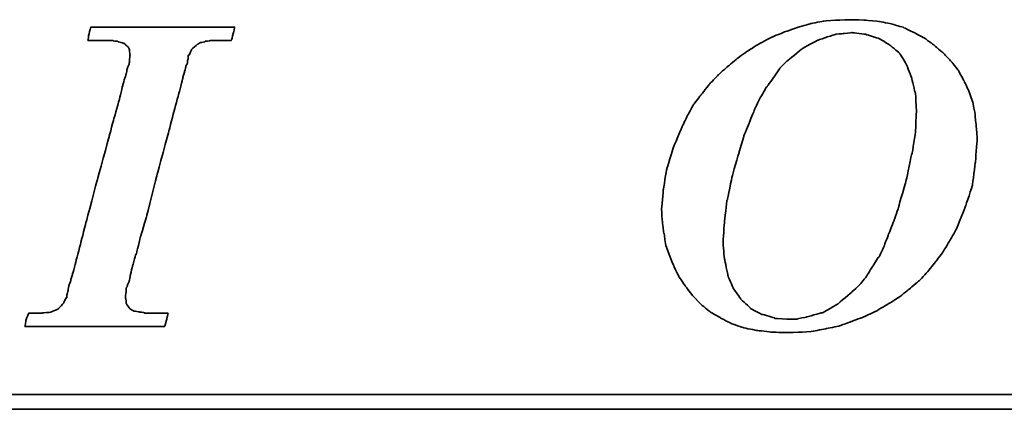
# Model space of a CAD drawing. Header units: millimetres. Extents: x 461 to 831, y 501 to 636.
# Tile 30 of 50: x 733 to 748, y 538 to 544. Entities that reach past the tile are written whole.
import ezdxf

# ---------------------------------------------------------------- set-up
doc = ezdxf.new("R2010")
doc.units = ezdxf.units.MM
doc.layers.add('DIM', color=4, linetype='CONTINUOUS')
doc.layers.add('layer 1', color=7, linetype='CONTINUOUS')

# ---------------------------------------------------------------- blocks, each defined once
blk = doc.blocks.new('TBI MOTION logo(完整正式版)')
at = {"layer": 'layer 1', "color": 22, "lineweight": 35}
for points, knots in [([(-11.34375, -6.98375), (-11.34375, -6.98375), (-10.91375, -7.43875), (-10.91375, -7.43875), (-10.91375, -7.43875), (-10.91375, -7.43875), (-10.38625, -7.87125), (-10.38625, -7.87125), (-10.38625, -7.87125), (-10.38625, -7.87125), (-9.81125, -8.20375), (-9.81125, -8.20375), (-9.81125, -8.20375), (-9.81125, -8.20375), (-9.21125, -8.51875), (-9.21125, -8.51875), (-9.21125, -8.51875), (-9.21125, -8.51875), (-8.51625, -8.75875), (-8.51625, -8.75875), (-8.51625, -8.75875), (-8.51625, -8.75875), (-7.77125, -8.90375), (-7.77125, -8.90375), (-7.77125, -8.90375), (-7.77125, -8.90375), (-6.97875, -8.99875), (-6.97875, -8.99875), (-6.97875, -8.99875), (-6.97875, -8.99875), (-6.14125, -9.02375), (-6.14125, -9.02375), (-6.14125, -9.02375), (-6.14125, -9.02375), (-5.37125, -8.99875), (-5.37125, -8.99875), (-5.37125, -8.99875), (-5.37125, -8.99875), (-4.65375, -8.94875), (-4.65375, -8.94875), (-4.65375, -8.94875), (-4.65375, -8.94875), (-3.93375, -8.80625), (-3.93375, -8.80625), (-3.93375, -8.80625), (-3.93375, -8.80625), (-3.21375, -8.66375), (-3.21375, -8.66375), (-3.21375, -8.66375), (-3.21375, -8.66375), (-2.49375, -8.39875), (-2.49375, -8.39875), (-2.49375, -8.39875), (-2.49375, -8.39875), (-1.79875, -8.13375), (-1.79875, -8.13375), (-1.79875, -8.13375), (-1.79875, -8.13375), (-1.17375, -7.84375), (-1.17375, -7.84375), (-1.17375, -7.84375), (-1.17375, -7.84375), (-0.52375, -7.46375), (-0.52375, -7.46375), (-0.52375, -7.46375), (-0.52375, -7.46375), (0.10124, -7.07875), (0.10124, -7.07875), (0.10124, -7.07875), (0.10124, -7.07875), (0.67625, -6.62375), (0.67625, -6.62375), (0.67625, -6.62375), (0.67625, -6.62375), (1.24874, -6.14375), (1.24874, -6.14375), (1.24874, -6.14375), (1.24874, -6.14375), (1.72874, -5.64125), (1.72874, -5.64125), (1.72874, -5.64125), (1.72874, -5.64125), (2.18624, -5.06375), (2.18624, -5.06375), (2.18624, -5.06375), (2.18624, -5.06375), (2.61625, -4.48874), (2.61625, -4.48874), (2.61625, -4.48874), (2.61625, -4.48874), (3.00125, -3.83874), (3.00125, -3.83874), (3.00125, -3.83874), (3.00125, -3.83874), (3.36124, -3.21374), (3.36124, -3.21374), (3.36124, -3.21374), (3.36124, -3.21374), (3.84374, -1.99125), (3.84374, -1.99125), (3.84374, -1.99125), (3.84374, -1.99125), (4.22625, -0.81875), (4.22625, -0.81875), (4.22625, -0.81875), (4.22625, -0.81875), (4.39125, 0.45624), (4.39125, 0.45624), (4.39125, 0.45624), (4.39125, 0.45624), (4.48874, 1.70124), (4.48874, 1.70124), (4.48874, 1.70124), (4.48874, 1.70124), (4.43874, 2.44625), (4.43874, 2.44625), (4.43874, 2.44625), (4.43874, 2.44625), (4.36874, 3.14125), (4.36874, 3.14125), (4.36874, 3.14125), (4.36874, 3.14125), (4.25125, 3.81125), (4.25125, 3.81125), (4.25125, 3.81125), (4.25125, 3.81125), (4.03124, 4.41125), (4.03124, 4.41125), (4.03124, 4.41125), (4.03124, 4.41125), (3.74374, 5.01125), (3.74374, 5.01125), (3.74374, 5.01125), (3.74374, 5.01125), (3.43124, 5.58875), (3.43124, 5.58875), (3.43124, 5.58875), (3.43124, 5.58875), (3.02625, 6.09125), (3.02625, 6.09125), (3.02625, 6.09125), (3.02625, 6.09125), (2.59374, 6.54875), (2.59374, 6.54875), (2.59374, 6.54875), (2.59374, 6.54875), (2.09124, 6.98125), (2.09124, 6.98125), (2.09124, 6.98125), (2.09124, 6.98125), (1.56124, 7.36625), (1.56124, 7.36625), (1.56124, 7.36625), (1.56124, 7.36625), (0.98624, 7.67625), (0.98624, 7.67625), (0.98624, 7.67625), (0.98624, 7.67625), (0.38624, 7.96375), (0.38624, 7.96375), (0.38624, 7.96375), (0.38624, 7.96375), (-0.25875, 8.15625), (-0.25875, 8.15625), (-0.25875, 8.15625), (-0.25875, 8.15625), (-0.98125, 8.30125), (-0.98125, 8.30125), (-0.98125, 8.30125), (-0.98125, 8.30125), (-1.70124, 8.37125), (-1.70124, 8.37125), (-1.70124, 8.37125), (-1.70124, 8.37125), (-2.49375, 8.39624), (-2.49375, 8.39624), (-2.49375, 8.39624), (-2.49375, 8.39624), (-3.28625, 8.37125), (-3.28625, 8.37125), (-3.28625, 8.37125), (-3.28625, 8.37125), (-4.05125, 8.32125), (-4.05125, 8.32125), (-4.05125, 8.32125), (-4.05125, 8.32125), (-4.77375, 8.18125), (-4.77375, 8.18125), (-4.77375, 8.18125), (-4.77375, 8.18125), (-5.51625, 7.96375), (-5.51625, 7.96375), (-5.51625, 7.96375), (-5.51625, 7.96375), (-6.21125, 7.72625), (-6.21125, 7.72625), (-6.21125, 7.72625), (-6.21125, 7.72625), (-6.92875, 7.43625), (-6.92875, 7.43625), (-6.92875, 7.43625), (-6.92875, 7.43625), (-7.57875, 7.10125), (-7.57875, 7.10125), (-7.57875, 7.10125), (-7.57875, 7.10125), (-8.24875, 6.69125), (-8.24875, 6.69125), (-8.24875, 6.69125), (-8.24875, 6.69125), (-8.84875, 6.26125), (-8.84875, 6.26125), (-8.84875, 6.26125), (-8.84875, 6.26125), (-9.42625, 5.78125), (-9.42625, 5.78125), (-9.42625, 5.78125), (-9.42625, 5.78125), (-9.95375, 5.30125), (-9.95375, 5.30125), (-9.95375, 5.30125), (-9.95375, 5.30125), (-10.43375, 4.79624), (-10.43375, 4.79624), (-10.43375, 4.79624), (-10.43375, 4.79624), (-10.88875, 4.22125), (-10.88875, 4.22125), (-10.88875, 4.22125), (-10.88875, 4.22125), (-11.29875, 3.69375), (-11.29875, 3.69375), (-11.29875, 3.69375), (-11.29875, 3.69375), (-11.63375, 3.09125), (-11.63375, 3.09125), (-11.63375, 3.09125), (-11.63375, 3.09125), (-11.91875, 2.49625), (-11.91875, 2.49625), (-11.91875, 2.49625), (-11.91875, 2.49625), (-12.44875, 1.24625), (-12.44875, 1.24625), (-12.44875, 1.24625), (-12.44875, 1.24625), (-12.80875, 0.06874), (-12.80875, 0.06874), (-12.80875, 0.06874), (-12.80875, 0.06874), (-12.99875, -1.07875), (-12.99875, -1.07875), (-12.99875, -1.07875), (-12.99875, -1.07875), (-13.09375, -2.18375), (-13.09375, -2.18375), (-13.09375, -2.18375), (-13.09375, -2.18375), (-13.04875, -2.85375), (-13.04875, -2.85375), (-13.04875, -2.85375), (-13.04875, -2.85375), (-12.97375, -3.50375), (-12.97375, -3.50375), (-12.97375, -3.50375), (-12.97375, -3.50375), (-12.95375, -3.50375), (-12.95375, -3.50375), (-12.95375, -3.50375), (-12.95375, -3.50375), (-12.85375, -4.17375), (-12.85375, -4.17375), (-12.85375, -4.17375), (-12.85375, -4.17375), (-12.63875, -4.77624), (-12.63875, -4.77624), (-12.63875, -4.77624), (-12.63875, -4.77624), (-12.39875, -5.35125), (-12.39875, -5.35125), (-12.39875, -5.35125), (-12.39875, -5.35125), (-12.11375, -5.92875), (-12.11375, -5.92875), (-12.11375, -5.92875), (-12.11375, -5.92875), (-11.75375, -6.45375), (-11.75375, -6.45375), (-11.75375, -6.45375), (-11.75375, -6.45375), (-11.34375, -6.98375), (-11.34375, -6.98375)], [0, 0, 0, 0, 0.01369863, 0.01369863, 0.01369863, 0.01369864, 0.02739726, 0.02739726, 0.02739726, 0.02739727, 0.04109589, 0.04109589, 0.04109589, 0.0410959, 0.05479452, 0.05479452, 0.05479452, 0.05479453, 0.06849315, 0.06849315, 0.06849315, 0.06849316, 0.08219178, 0.08219178, 0.08219178, 0.08219179, 0.09589041, 0.09589041, 0.09589041, 0.09589042, 0.10958904, 0.10958904, 0.10958904, 0.10958905, 0.12328767, 0.12328767, 0.12328767, 0.12328768, 0.1369863, 0.1369863, 0.1369863, 0.13698631, 0.15068493, 0.15068493, 0.15068493, 0.15068494, 0.16438356, 0.16438356, 0.16438356, 0.16438357, 0.17808219, 0.17808219, 0.17808219, 0.1780822, 0.19178082, 0.19178082, 0.19178082, 0.19178083, 0.20547945, 0.20547945, 0.20547945, 0.20547946, 0.21917808, 0.21917808, 0.21917808, 0.21917809, 0.23287671, 0.23287671, 0.23287671, 0.23287672, 0.24657534, 0.24657534, 0.24657534, 0.24657535, 0.26027397, 0.26027397, 0.26027397, 0.26027398, 0.2739726, 0.2739726, 0.2739726, 0.27397261, 0.28767123, 0.28767123, 0.28767123, 0.28767124, 0.30136986, 0.30136986, 0.30136986, 0.30136987, 0.31506849, 0.31506849, 0.31506849, 0.3150685, 0.32876712, 0.32876712, 0.32876712, 0.32876713, 0.34246575, 0.34246575, 0.34246575, 0.34246576, 0.35616438, 0.35616438, 0.35616438, 0.35616439, 0.36986301, 0.36986301, 0.36986301, 0.36986302, 0.38356164, 0.38356164, 0.38356164, 0.38356165, 0.39726027, 0.39726027, 0.39726027, 0.39726028, 0.4109589, 0.4109589, 0.4109589, 0.41095891, 0.42465753, 0.42465753, 0.42465753, 0.42465754, 0.43835616, 0.43835616, 0.43835616, 0.43835617, 0.45205479, 0.45205479, 0.45205479, 0.4520548, 0.46575342, 0.46575342, 0.46575342, 0.46575343, 0.47945205, 0.47945205, 0.47945205, 0.47945206, 0.49315068, 0.49315068, 0.49315068, 0.49315069, 0.50684932, 0.50684932, 0.50684932, 0.50684933, 0.52054795, 0.52054795, 0.52054795, 0.52054796, 0.53424658, 0.53424658, 0.53424658, 0.53424659, 0.54794521, 0.54794521, 0.54794521, 0.54794522, 0.56164384, 0.56164384, 0.56164384, 0.56164385, 0.57534247, 0.57534247, 0.57534247, 0.57534248, 0.5890411, 0.5890411, 0.5890411, 0.58904111, 0.60273973, 0.60273973, 0.60273973, 0.60273974, 0.61643836, 0.61643836, 0.61643836, 0.61643837, 0.63013699, 0.63013699, 0.63013699, 0.630137, 0.64383562, 0.64383562, 0.64383562, 0.64383563, 0.65753425, 0.65753425, 0.65753425, 0.65753426, 0.67123288, 0.67123288, 0.67123288, 0.67123289, 0.68493151, 0.68493151, 0.68493151, 0.68493152, 0.69863014, 0.69863014, 0.69863014, 0.69863015, 0.71232877, 0.71232877, 0.71232877, 0.71232878, 0.7260274, 0.7260274, 0.7260274, 0.72602741, 0.73972603, 0.73972603, 0.73972603, 0.73972604, 0.75342466, 0.75342466, 0.75342466, 0.75342467, 0.76712329, 0.76712329, 0.76712329, 0.7671233, 0.78082192, 0.78082192, 0.78082192, 0.78082193, 0.79452055, 0.79452055, 0.79452055, 0.79452056, 0.80821918, 0.80821918, 0.80821918, 0.80821919, 0.82191781, 0.82191781, 0.82191781, 0.82191782, 0.83561644, 0.83561644, 0.83561644, 0.83561645, 0.84931507, 0.84931507, 0.84931507, 0.84931508, 0.8630137, 0.8630137, 0.8630137, 0.86301371, 0.87671233, 0.87671233, 0.87671233, 0.87671234, 0.89041096, 0.89041096, 0.89041096, 0.89041097, 0.90410959, 0.90410959, 0.90410959, 0.9041096, 0.91780822, 0.91780822, 0.91780822, 0.91780823, 0.93150685, 0.93150685, 0.93150685, 0.93150686, 0.94520548, 0.94520548, 0.94520548, 0.94520549, 0.95890411, 0.95890411, 0.95890411, 0.95890412, 0.97260274, 0.97260274, 0.97260274, 0.97260275, 0.98630137, 0.98630137, 0.98630137, 0.98630138, 1, 1, 1, 1]), ([(-40.59125, -7.94375), (-40.59125, -7.94375), (-40.97375, -7.94375), (-40.97375, -7.94375), (-40.97375, -7.94375), (-40.97375, -7.94375), (-41.38125, -7.94375), (-41.38125, -7.94375), (-41.38125, -7.94375), (-41.38125, -7.94375), (-41.54875, -7.94375), (-41.54875, -7.94375), (-41.54875, -7.94375), (-41.54875, -7.94375), (-41.59875, -7.94375), (-41.59875, -7.94375), (-41.59875, -7.94375), (-41.59875, -7.94375), (-41.88375, -7.94375), (-41.88375, -7.94375), (-41.88375, -7.94375), (-41.88375, -7.94375), (-41.90875, -7.91875), (-41.90875, -7.91875), (-41.90875, -7.91875), (-41.90875, -7.91875), (-42.19875, -7.87125), (-42.19875, -7.87125), (-42.19875, -7.87125), (-42.19875, -7.87125), (-42.43875, -7.82375), (-42.43875, -7.82375), (-42.43875, -7.82375), (-42.43875, -7.82375), (-42.45875, -7.82375), (-42.45875, -7.82375), (-42.45875, -7.82375), (-42.45875, -7.82375), (-42.48625, -7.82375), (-42.48625, -7.82375), (-42.48625, -7.82375), (-42.48625, -7.82375), (-42.67625, -7.72375), (-42.67625, -7.72375), (-42.67625, -7.72375), (-42.67625, -7.72375), (-42.70125, -7.70375), (-42.70125, -7.70375), (-42.70125, -7.70375), (-42.70125, -7.70375), (-42.72375, -7.67875), (-42.72375, -7.67875), (-42.72375, -7.67875), (-42.72375, -7.67875), (-42.86875, -7.48875), (-42.86875, -7.48875), (-42.86875, -7.48875), (-42.86875, -7.48875), (-42.89375, -7.43875), (-42.89375, -7.43875), (-42.89375, -7.43875), (-42.89375, -7.43875), (-42.91875, -7.38875), (-42.91875, -7.38875), (-42.91875, -7.38875), (-42.91875, -7.38875), (-42.93875, -7.12875), (-42.93875, -7.12875), (-42.93875, -7.12875), (-42.93875, -7.12875), (-42.96375, -7.10375), (-42.96375, -7.10375), (-42.96375, -7.10375), (-42.96375, -7.10375), (-42.96375, -7.05375), (-42.96375, -7.05375), (-42.96375, -7.05375), (-42.96375, -7.05375), (-42.96375, -7.00875), (-42.96375, -7.00875), (-42.96375, -7.00875), (-42.96375, -7.00875), (-42.91875, -6.69625), (-42.91875, -6.69625), (-42.91875, -6.69625), (-42.91875, -6.69625), (-42.91875, -6.62375), (-42.91875, -6.62375), (-42.91875, -6.62375), (-42.91875, -6.62375), (-42.91875, -6.59625), (-42.91875, -6.59625), (-42.91875, -6.59625), (-42.91875, -6.59625), (-42.91875, -6.57375), (-42.91875, -6.57375), (-42.91875, -6.57375), (-42.91875, -6.57375), (-42.91875, -6.52875), (-42.91875, -6.52875), (-42.91875, -6.52875), (-42.91875, -6.52875), (-42.89375, -6.50375), (-42.89375, -6.50375), (-42.89375, -6.50375), (-42.89375, -6.50375), (-42.84375, -6.38375), (-42.84375, -6.38375), (-42.84375, -6.38375), (-42.84375, -6.38375), (-42.84375, -6.35875), (-42.84375, -6.35875), (-42.84375, -6.35875), (-42.84375, -6.35875), (-42.74625, -6.14375), (-42.74625, -6.14375), (-42.74625, -6.14375), (-42.74625, -6.14375), (-42.70125, -5.85375), (-42.70125, -5.85375), (-42.70125, -5.85375), (-42.70125, -5.85375), (-42.60375, -5.47125), (-42.60375, -5.47125), (-42.60375, -5.47125), (-42.60375, -5.47125), (-42.60375, -5.44875), (-42.60375, -5.44875), (-42.60375, -5.44875), (-42.60375, -5.44875), (-42.38875, -4.67875), (-42.38875, -4.67875), (-42.38875, -4.67875), (-42.38875, -4.67875), (-42.36375, -4.65375), (-42.36375, -4.65375), (-42.36375, -4.65375), (-42.36375, -4.65375), (-42.12375, -3.69625), (-42.12375, -3.69625), (-42.12375, -3.69625), (-42.12375, -3.69625), (-42.12375, -3.67374), (-42.12375, -3.67374), (-42.12375, -3.67374), (-42.12375, -3.67374), (-41.78875, -2.59374), (-41.78875, -2.59374), (-41.78875, -2.59374), (-41.78875, -2.59374), (-41.18875, -0.19375), (-41.18875, -0.19375), (-41.18875, -0.19375), (-41.18875, -0.19375), (-40.54375, 2.20624), (-40.54375, 2.20624), (-40.54375, 2.20624), (-40.54375, 2.20624), (-40.25375, 3.30875), (-40.25375, 3.30875), (-40.25375, 3.30875), (-40.25375, 3.30875), (-39.98875, 4.27125), (-39.98875, 4.27125), (-39.98875, 4.27125), (-39.98875, 4.27125), (-39.77375, 5.13125), (-39.77375, 5.13125), (-39.77375, 5.13125), (-39.77375, 5.13125), (-39.67875, 5.47125), (-39.67875, 5.47125), (-39.67875, 5.47125), (-39.67875, 5.47125), (-39.60375, 5.75625), (-39.60375, 5.75625), (-39.60375, 5.75625), (-39.60375, 5.75625), (-39.60375, 5.78125), (-39.60375, 5.78125), (-39.60375, 5.78125), (-39.60375, 5.78125), (-39.50875, 5.97125), (-39.50875, 5.97125), (-39.50875, 5.97125), (-39.50875, 5.97125), (-39.50875, 6.13875), (-39.50875, 6.13875), (-39.50875, 6.13875), (-39.50875, 6.13875), (-39.48625, 6.16625), (-39.48625, 6.16625), (-39.48625, 6.16625), (-39.48625, 6.16625), (-39.46125, 6.28625), (-39.46125, 6.28625), (-39.46125, 6.28625), (-39.46125, 6.28625), (-39.46125, 6.42625), (-39.46125, 6.42625), (-39.46125, 6.42625), (-39.46125, 6.42625), (-39.41375, 6.42625), (-39.41375, 6.42625), (-39.41375, 6.42625), (-39.41375, 6.42625), (-39.29375, 6.69125), (-39.29375, 6.69125), (-39.29375, 6.69125), (-39.29375, 6.69125), (-39.26875, 6.74125), (-39.26875, 6.74125), (-39.26875, 6.74125), (-39.26875, 6.74125), (-39.24375, 6.76625), (-39.24375, 6.76625), (-39.24375, 6.76625), (-39.24375, 6.76625), (-38.98375, 7.00624), (-38.98375, 7.00624), (-38.98375, 7.00624), (-38.98375, 7.00624), (-38.95625, 7.02624), (-38.95625, 7.02624), (-38.95625, 7.02624), (-38.95625, 7.02624), (-38.78875, 7.12624), (-38.78875, 7.12624), (-38.78875, 7.12624), (-38.78875, 7.12624), (-38.76375, 7.12624), (-38.76375, 7.12624), (-38.76375, 7.12624), (-38.76375, 7.12624), (-38.74375, 7.12624), (-38.74375, 7.12624), (-38.74375, 7.12624), (-38.74375, 7.12624), (-38.52875, 7.17125), (-38.52875, 7.17125), (-38.52875, 7.17125), (-38.52875, 7.17125), (-38.52875, 7.19624), (-38.52875, 7.19624), (-38.52875, 7.19624), (-38.52875, 7.19624), (-38.50375, 7.19624), (-38.50375, 7.19624), (-38.50375, 7.19624), (-38.50375, 7.19624), (-38.26125, 7.21875), (-38.26125, 7.21875), (-38.26125, 7.21875), (-38.26125, 7.21875), (-38.23875, 7.24624), (-38.23875, 7.24624), (-38.23875, 7.24624), (-38.23875, 7.24624), (-38.21625, 7.24624), (-38.21625, 7.24624), (-38.21625, 7.24624), (-38.21625, 7.24624), (-38.18875, 7.24624), (-38.18875, 7.24624), (-38.18875, 7.24624), (-38.18875, 7.24624), (-37.90375, 7.24624), (-37.90375, 7.24624), (-37.90375, 7.24624), (-37.90375, 7.24624), (-37.85375, 7.24624), (-37.85375, 7.24624), (-37.85375, 7.24624), (-37.85375, 7.24624), (-37.75875, 7.24624), (-37.75875, 7.24624), (-37.75875, 7.24624), (-37.75875, 7.24624), (-37.42375, 7.24624), (-37.42375, 7.24624), (-37.42375, 7.24624), (-37.42375, 7.24624), (-37.08875, 7.24624), (-37.08875, 7.24624), (-37.08875, 7.24624), (-37.08875, 7.24624), (-37.06375, 7.24624), (-37.06375, 7.24624), (-37.06375, 7.24624), (-37.06375, 7.24624), (-37.06375, 7.26624), (-37.06375, 7.26624), (-37.06375, 7.26624), (-37.06375, 7.26624), (-37.03875, 7.29125), (-37.03875, 7.29125), (-37.03875, 7.29125), (-37.03875, 7.29125), (-37.03875, 7.31625), (-37.03875, 7.31625), (-37.03875, 7.31625), (-37.03875, 7.31625), (-36.94125, 7.67625), (-36.94125, 7.67625), (-36.94125, 7.67625), (-36.94125, 7.67625), (-36.86875, 7.98625), (-36.86875, 7.98625), (-36.86875, 7.98625), (-36.86875, 7.98625), (-36.98875, 7.98625), (-36.98875, 7.98625), (-36.98875, 7.98625), (-36.98875, 7.98625), (-37.42375, 7.98625), (-37.42375, 7.98625), (-37.42375, 7.98625), (-37.42375, 7.98625), (-37.94875, 7.98625), (-37.94875, 7.98625), (-37.94875, 7.98625), (-37.94875, 7.98625), (-38.57375, 7.98625), (-38.57375, 7.98625), (-38.57375, 7.98625), (-38.57375, 7.98625), (-39.29375, 7.98625), (-39.29375, 7.98625), (-39.29375, 7.98625), (-39.29375, 7.98625), (-40.82875, 7.98625), (-40.82875, 7.98625), (-40.82875, 7.98625), (-40.82875, 7.98625), (-42.36375, 7.98625), (-42.36375, 7.98625), (-42.36375, 7.98625), (-42.36375, 7.98625), (-43.08375, 7.98625), (-43.08375, 7.98625), (-43.08375, 7.98625), (-43.08375, 7.98625), (-43.70875, 7.98625), (-43.70875, 7.98625), (-43.70875, 7.98625), (-43.70875, 7.98625), (-44.23375, 7.98625), (-44.23375, 7.98625), (-44.23375, 7.98625), (-44.23375, 7.98625), (-44.66875, 7.98625), (-44.66875, 7.98625), (-44.66875, 7.98625), (-44.66875, 7.98625), (-44.88375, 7.98625), (-44.88375, 7.98625), (-44.88375, 7.98625), (-44.88375, 7.98625), (-44.90875, 7.94125), (-44.90875, 7.94125), (-44.90875, 7.94125), (-44.90875, 7.94125), (-44.90875, 7.91625), (-44.90875, 7.91625), (-44.90875, 7.91625), (-44.90875, 7.91625), (-45.00375, 7.55625), (-45.00375, 7.55625), (-45.00375, 7.55625), (-45.00375, 7.55625), (-45.05375, 7.24624), (-45.05375, 7.24624), (-45.05375, 7.24624), (-45.05375, 7.24624), (-44.61875, 7.24624), (-44.61875, 7.24624), (-44.61875, 7.24624), (-44.61875, 7.24624), (-44.11375, 7.24624), (-44.11375, 7.24624), (-44.11375, 7.24624), (-44.11375, 7.24624), (-43.99375, 7.24624), (-43.99375, 7.24624), (-43.99375, 7.24624), (-43.99375, 7.24624), (-43.94625, 7.24624), (-43.94625, 7.24624), (-43.94625, 7.24624), (-43.94625, 7.24624), (-43.92374, 7.24624), (-43.92374, 7.24624), (-43.92374, 7.24624), (-43.92374, 7.24624), (-43.65875, 7.24624), (-43.65875, 7.24624), (-43.65875, 7.24624), (-43.65875, 7.24624), (-43.63875, 7.21875), (-43.63875, 7.21875), (-43.63875, 7.21875), (-43.63875, 7.21875), (-43.46875, 7.19624), (-43.46875, 7.19624), (-43.46875, 7.19624), (-43.46875, 7.19624), (-43.39875, 7.19624), (-43.39875, 7.19624), (-43.39875, 7.19624), (-43.39875, 7.19624), (-43.37125, 7.17125), (-43.37125, 7.17125), (-43.37125, 7.17125), (-43.37125, 7.17125), (-43.34875, 7.17125), (-43.34875, 7.17125), (-43.34875, 7.17125), (-43.34875, 7.17125), (-43.20375, 7.12624), (-43.20375, 7.12624), (-43.20375, 7.12624), (-43.20375, 7.12624), (-43.05875, 7.07624), (-43.05875, 7.07624), (-43.05875, 7.07624), (-43.05875, 7.07624), (-43.01375, 7.07624), (-43.01375, 7.07624), (-43.01375, 7.07624), (-43.01375, 7.07624), (-42.98875, 7.02624), (-42.98875, 7.02624), (-42.98875, 7.02624), (-42.98875, 7.02624), (-42.79875, 6.86125), (-42.79875, 6.86125), (-42.79875, 6.86125), (-42.79875, 6.86125), (-42.77375, 6.81125), (-42.77375, 6.81125), (-42.77375, 6.81125), (-42.77375, 6.81125), (-42.74625, 6.76625), (-42.74625, 6.76625), (-42.74625, 6.76625), (-42.74625, 6.76625), (-42.72375, 6.47625), (-42.72375, 6.47625), (-42.72375, 6.47625), (-42.72375, 6.47625), (-42.70125, 6.45124), (-42.70125, 6.45124), (-42.70125, 6.45124), (-42.70125, 6.45124), (-42.70125, 6.42625), (-42.70125, 6.42625), (-42.70125, 6.42625), (-42.70125, 6.42625), (-42.72375, 6.40625), (-42.72375, 6.40625), (-42.72375, 6.40625), (-42.72375, 6.40625), (-42.74625, 5.97125), (-42.74625, 5.97125), (-42.74625, 5.97125), (-42.74625, 5.97125), (-42.74625, 5.94625), (-42.74625, 5.94625), (-42.74625, 5.94625), (-42.74625, 5.94625), (-42.74625, 5.92625), (-42.74625, 5.92625), (-42.74625, 5.92625), (-42.74625, 5.92625), (-42.77375, 5.87625), (-42.77375, 5.87625), (-42.77375, 5.87625), (-42.77375, 5.87625), (-42.81875, 5.80625), (-42.81875, 5.80625), (-42.81875, 5.80625), (-42.81875, 5.80625), (-42.86875, 5.63625), (-42.86875, 5.63625), (-42.86875, 5.63625), (-42.86875, 5.63625), (-42.91875, 5.39625), (-42.91875, 5.39625), (-42.91875, 5.39625), (-42.91875, 5.39625), (-42.91875, 5.37124), (-42.91875, 5.37124), (-42.91875, 5.37124), (-42.91875, 5.37124), (-43.01375, 5.10874), (-43.01375, 5.10874), (-43.01375, 5.10874), (-43.01375, 5.10874), (-43.10875, 4.77124), (-43.10875, 4.77124), (-43.10875, 4.77124), (-43.10875, 4.77124), (-43.29875, 3.95625), (-43.29875, 3.95625), (-43.29875, 3.95625), (-43.29875, 3.95625), (-43.58875, 2.95125), (-43.58875, 2.95125), (-43.58875, 2.95125), (-43.58875, 2.95125), (-43.87375, 1.87125), (-43.87375, 1.87125), (-43.87375, 1.87125), (-43.87375, 1.87125), (-44.52625, -0.50374), (-44.52625, -0.50374), (-44.52625, -0.50374), (-44.52625, -0.50374), (-45.14875, -2.85375), (-45.14875, -2.85375), (-45.14875, -2.85375), (-45.14875, -2.85375), (-45.43375, -3.95875), (-45.43375, -3.95875), (-45.43375, -3.95875), (-45.43375, -3.95875), (-45.69875, -4.96875), (-45.69875, -4.96875), (-45.69875, -4.96875), (-45.69875, -4.96875), (-45.91375, -5.78375), (-45.91375, -5.78375), (-45.91375, -5.78375), (-45.91375, -5.78375), (-46.01375, -6.11875), (-46.01375, -6.11875), (-46.01375, -6.11875), (-46.01375, -6.11875), (-46.01375, -6.14375), (-46.01375, -6.14375), (-46.01375, -6.14375), (-46.01375, -6.14375), (-46.10875, -6.40875), (-46.10875, -6.40875), (-46.10875, -6.40875), (-46.10875, -6.40875), (-46.15375, -6.64875), (-46.15375, -6.64875), (-46.15375, -6.64875), (-46.15375, -6.64875), (-46.20375, -6.83875), (-46.20375, -6.83875), (-46.20375, -6.83875), (-46.20375, -6.83875), (-46.22875, -6.93375), (-46.22875, -6.93375), (-46.22875, -6.93375), (-46.22875, -6.93375), (-46.22875, -7.07875), (-46.22875, -7.07875), (-46.22875, -7.07875), (-46.22875, -7.07875), (-46.27375, -7.07875), (-46.27375, -7.07875), (-46.27375, -7.07875), (-46.27375, -7.07875), (-46.39375, -7.34375), (-46.39375, -7.34375), (-46.39375, -7.34375), (-46.39375, -7.34375), (-46.39375, -7.36875), (-46.39375, -7.36875), (-46.39375, -7.36875), (-46.39375, -7.36875), (-46.42125, -7.38875), (-46.42125, -7.38875), (-46.42125, -7.38875), (-46.42125, -7.38875), (-46.68375, -7.67875), (-46.68375, -7.67875), (-46.68375, -7.67875), (-46.68375, -7.67875), (-46.70875, -7.70375), (-46.70875, -7.70375), (-46.70875, -7.70375), (-46.70875, -7.70375), (-46.75375, -7.72375), (-46.75375, -7.72375), (-46.75375, -7.72375), (-46.75375, -7.72375), (-47.08875, -7.87125), (-47.08875, -7.87125), (-47.08875, -7.87125), (-47.08875, -7.87125), (-47.11625, -7.87125), (-47.11625, -7.87125), (-47.11625, -7.87125), (-47.11625, -7.87125), (-47.13875, -7.89375), (-47.13875, -7.89375), (-47.13875, -7.89375), (-47.13875, -7.89375), (-47.56875, -7.91875), (-47.56875, -7.91875), (-47.56875, -7.91875), (-47.56875, -7.91875), (-47.59625, -7.94375), (-47.59625, -7.94375), (-47.59625, -7.94375), (-47.59625, -7.94375), (-47.64375, -7.94375), (-47.64375, -7.94375), (-47.64375, -7.94375), (-47.64375, -7.94375), (-47.73625, -7.94375), (-47.73625, -7.94375), (-47.73625, -7.94375), (-47.73625, -7.94375), (-48.07375, -7.94375), (-48.07375, -7.94375), (-48.07375, -7.94375), (-48.07375, -7.94375), (-48.36125, -7.94375), (-48.36125, -7.94375), (-48.36125, -7.94375), (-48.36125, -7.94375), (-48.36125, -7.96625), (-48.36125, -7.96625), (-48.36125, -7.96625), (-48.36125, -7.96625), (-48.36125, -7.99125), (-48.36125, -7.99125), (-48.36125, -7.99125), (-48.36125, -7.99125), (-48.38875, -8.01375), (-48.38875, -8.01375), (-48.38875, -8.01375), (-48.38875, -8.01375), (-48.50875, -8.34875), (-48.50875, -8.34875), (-48.50875, -8.34875), (-48.50875, -8.34875), (-48.55375, -8.68625), (-48.55375, -8.68625), (-48.55375, -8.68625), (-48.55375, -8.68625), (-48.45875, -8.68625), (-48.45875, -8.68625), (-48.45875, -8.68625), (-48.45875, -8.68625), (-48.07375, -8.68625), (-48.07375, -8.68625), (-48.07375, -8.68625), (-48.07375, -8.68625), (-47.52375, -8.68625), (-47.52375, -8.68625), (-47.52375, -8.68625), (-47.52375, -8.68625), (-46.92375, -8.68625), (-46.92375, -8.68625), (-46.92375, -8.68625), (-46.92375, -8.68625), (-46.25375, -8.68625), (-46.25375, -8.68625), (-46.25375, -8.68625), (-46.25375, -8.68625), (-46.20375, -8.68625), (-46.20375, -8.68625), (-46.20375, -8.68625), (-46.20375, -8.68625), (-44.71375, -8.68625), (-44.71375, -8.68625), (-44.71375, -8.68625), (-44.71375, -8.68625), (-43.22875, -8.68625), (-43.22875, -8.68625), (-43.22875, -8.68625), (-43.22875, -8.68625), (-42.55875, -8.68625), (-42.55875, -8.68625), (-42.55875, -8.68625), (-42.55875, -8.68625), (-42.50875, -8.68625), (-42.50875, -8.68625), (-42.50875, -8.68625), (-42.50875, -8.68625), (-41.93375, -8.68625), (-41.93375, -8.68625), (-41.93375, -8.68625), (-41.93375, -8.68625), (-41.38125, -8.68625), (-41.38125, -8.68625), (-41.38125, -8.68625), (-41.38125, -8.68625), (-40.97375, -8.68625), (-40.97375, -8.68625), (-40.97375, -8.68625), (-40.97375, -8.68625), (-40.78125, -8.68625), (-40.78125, -8.68625), (-40.78125, -8.68625), (-40.78125, -8.68625), (-40.78125, -8.63875), (-40.78125, -8.63875), (-40.78125, -8.63875), (-40.78125, -8.63875), (-40.75875, -8.63875), (-40.75875, -8.63875), (-40.75875, -8.63875), (-40.75875, -8.63875), (-40.66375, -8.27875), (-40.66375, -8.27875), (-40.66375, -8.27875), (-40.66375, -8.27875), (-40.59125, -7.94375), (-40.59125, -7.94375)], [0, 0, 0, 0, 0.00558659, 0.00558659, 0.00558659, 0.0055866, 0.01117318, 0.01117318, 0.01117318, 0.01117319, 0.01675978, 0.01675978, 0.01675978, 0.01675979, 0.02234637, 0.02234637, 0.02234637, 0.02234638, 0.02793296, 0.02793296, 0.02793296, 0.02793297, 0.03351955, 0.03351955, 0.03351955, 0.03351956, 0.03910615, 0.03910615, 0.03910615, 0.03910616, 0.04469274, 0.04469274, 0.04469274, 0.04469275, 0.05027933, 0.05027933, 0.05027933, 0.05027934, 0.05586592, 0.05586592, 0.05586592, 0.05586593, 0.06145251, 0.06145251, 0.06145251, 0.06145252, 0.06703911, 0.06703911, 0.06703911, 0.06703912, 0.0726257, 0.0726257, 0.0726257, 0.07262571, 0.07821229, 0.07821229, 0.07821229, 0.0782123, 0.08379888, 0.08379888, 0.08379888, 0.08379889, 0.08938547, 0.08938547, 0.08938547, 0.08938548, 0.09497207, 0.09497207, 0.09497207, 0.09497208, 0.10055866, 0.10055866, 0.10055866, 0.10055867, 0.10614525, 0.10614525, 0.10614525, 0.10614526, 0.11173184, 0.11173184, 0.11173184, 0.11173185, 0.11731844, 0.11731844, 0.11731844, 0.11731845, 0.12290503, 0.12290503, 0.12290503, 0.12290504, 0.12849162, 0.12849162, 0.12849162, 0.12849163, 0.13407821, 0.13407821, 0.13407821, 0.13407822, 0.1396648, 0.1396648, 0.1396648, 0.13966481, 0.1452514, 0.1452514, 0.1452514, 0.14525141, 0.15083799, 0.15083799, 0.15083799, 0.150838, 0.15642458, 0.15642458, 0.15642458, 0.15642459, 0.16201117, 0.16201117, 0.16201117, 0.16201118, 0.16759777, 0.16759777, 0.16759777, 0.16759778, 0.17318436, 0.17318436, 0.17318436, 0.17318437, 0.17877095, 0.17877095, 0.17877095, 0.17877096, 0.18435754, 0.18435754, 0.18435754, 0.18435755, 0.18994413, 0.18994413, 0.18994413, 0.18994414, 0.19553073, 0.19553073, 0.19553073, 0.19553074, 0.20111732, 0.20111732, 0.20111732, 0.20111733, 0.20670391, 0.20670391, 0.20670391, 0.20670392, 0.2122905, 0.2122905, 0.2122905, 0.21229051, 0.21787709, 0.21787709, 0.21787709, 0.2178771, 0.22346369, 0.22346369, 0.22346369, 0.2234637, 0.22905028, 0.22905028, 0.22905028, 0.22905029, 0.23463687, 0.23463687, 0.23463687, 0.23463688, 0.24022346, 0.24022346, 0.24022346, 0.24022347, 0.24581006, 0.24581006, 0.24581006, 0.24581007, 0.25139665, 0.25139665, 0.25139665, 0.25139666, 0.25698324, 0.25698324, 0.25698324, 0.25698325, 0.26256983, 0.26256983, 0.26256983, 0.26256984, 0.26815642, 0.26815642, 0.26815642, 0.26815643, 0.27374302, 0.27374302, 0.27374302, 0.27374303, 0.27932961, 0.27932961, 0.27932961, 0.27932962, 0.2849162, 0.2849162, 0.2849162, 0.28491621, 0.29050279, 0.29050279, 0.29050279, 0.2905028, 0.29608939, 0.29608939, 0.29608939, 0.2960894, 0.30167598, 0.30167598, 0.30167598, 0.30167599, 0.30726257, 0.30726257, 0.30726257, 0.30726258, 0.31284916, 0.31284916, 0.31284916, 0.31284917, 0.31843575, 0.31843575, 0.31843575, 0.31843576, 0.32402235, 0.32402235, 0.32402235, 0.32402236, 0.32960894, 0.32960894, 0.32960894, 0.32960895, 0.33519553, 0.33519553, 0.33519553, 0.33519554, 0.34078212, 0.34078212, 0.34078212, 0.34078213, 0.34636872, 0.34636872, 0.34636872, 0.34636873, 0.35195531, 0.35195531, 0.35195531, 0.35195532, 0.3575419, 0.3575419, 0.3575419, 0.35754191, 0.36312849, 0.36312849, 0.36312849, 0.3631285, 0.36871508, 0.36871508, 0.36871508, 0.36871509, 0.37430168, 0.37430168, 0.37430168, 0.37430169, 0.37988827, 0.37988827, 0.37988827, 0.37988828, 0.38547486, 0.38547486, 0.38547486, 0.38547487, 0.39106145, 0.39106145, 0.39106145, 0.39106146, 0.39664804, 0.39664804, 0.39664804, 0.39664805, 0.40223464, 0.40223464, 0.40223464, 0.40223465, 0.40782123, 0.40782123, 0.40782123, 0.40782124, 0.41340782, 0.41340782, 0.41340782, 0.41340783, 0.41899441, 0.41899441, 0.41899441, 0.41899442, 0.42458101, 0.42458101, 0.42458101, 0.42458102, 0.4301676, 0.4301676, 0.4301676, 0.43016761, 0.43575419, 0.43575419, 0.43575419, 0.4357542, 0.44134078, 0.44134078, 0.44134078, 0.44134079, 0.44692737, 0.44692737, 0.44692737, 0.44692738, 0.45251397, 0.45251397, 0.45251397, 0.45251398, 0.45810056, 0.45810056, 0.45810056, 0.45810057, 0.46368715, 0.46368715, 0.46368715, 0.46368716, 0.46927374, 0.46927374, 0.46927374, 0.46927375, 0.47486034, 0.47486034, 0.47486034, 0.47486035, 0.48044693, 0.48044693, 0.48044693, 0.48044694, 0.48603352, 0.48603352, 0.48603352, 0.48603353, 0.49162011, 0.49162011, 0.49162011, 0.49162012, 0.4972067, 0.4972067, 0.4972067, 0.49720671, 0.5027933, 0.5027933, 0.5027933, 0.50279331, 0.50837989, 0.50837989, 0.50837989, 0.5083799, 0.51396648, 0.51396648, 0.51396648, 0.51396649, 0.51955307, 0.51955307, 0.51955307, 0.51955308, 0.52513966, 0.52513966, 0.52513966, 0.52513967, 0.53072626, 0.53072626, 0.53072626, 0.53072627, 0.53631285, 0.53631285, 0.53631285, 0.53631286, 0.54189944, 0.54189944, 0.54189944, 0.54189945, 0.54748603, 0.54748603, 0.54748603, 0.54748604, 0.55307263, 0.55307263, 0.55307263, 0.55307264, 0.55865922, 0.55865922, 0.55865922, 0.55865923, 0.56424581, 0.56424581, 0.56424581, 0.56424582, 0.5698324, 0.5698324, 0.5698324, 0.56983241, 0.57541899, 0.57541899, 0.57541899, 0.575419, 0.58100559, 0.58100559, 0.58100559, 0.5810056, 0.58659218, 0.58659218, 0.58659218, 0.58659219, 0.59217877, 0.59217877, 0.59217877, 0.59217878, 0.59776536, 0.59776536, 0.59776536, 0.59776537, 0.60335196, 0.60335196, 0.60335196, 0.60335197, 0.60893855, 0.60893855, 0.60893855, 0.60893856, 0.61452514, 0.61452514, 0.61452514, 0.61452515, 0.62011173, 0.62011173, 0.62011173, 0.62011174, 0.62569832, 0.62569832, 0.62569832, 0.62569833, 0.63128492, 0.63128492, 0.63128492, 0.63128493, 0.63687151, 0.63687151, 0.63687151, 0.63687152, 0.6424581, 0.6424581, 0.6424581, 0.64245811, 0.64804469, 0.64804469, 0.64804469, 0.6480447, 0.65363128, 0.65363128, 0.65363128, 0.65363129, 0.65921788, 0.65921788, 0.65921788, 0.65921789, 0.66480447, 0.66480447, 0.66480447, 0.66480448, 0.67039106, 0.67039106, 0.67039106, 0.67039107, 0.67597765, 0.67597765, 0.67597765, 0.67597766, 0.68156425, 0.68156425, 0.68156425, 0.68156426, 0.68715084, 0.68715084, 0.68715084, 0.68715085, 0.69273743, 0.69273743, 0.69273743, 0.69273744, 0.69832402, 0.69832402, 0.69832402, 0.69832403, 0.70391061, 0.70391061, 0.70391061, 0.70391062, 0.70949721, 0.70949721, 0.70949721, 0.70949722, 0.7150838, 0.7150838, 0.7150838, 0.71508381, 0.72067039, 0.72067039, 0.72067039, 0.7206704, 0.72625698, 0.72625698, 0.72625698, 0.72625699, 0.73184358, 0.73184358, 0.73184358, 0.73184359, 0.73743017, 0.73743017, 0.73743017, 0.73743018, 0.74301676, 0.74301676, 0.74301676, 0.74301677, 0.74860335, 0.74860335, 0.74860335, 0.74860336, 0.75418994, 0.75418994, 0.75418994, 0.75418995, 0.75977654, 0.75977654, 0.75977654, 0.75977655, 0.76536313, 0.76536313, 0.76536313, 0.76536314, 0.77094972, 0.77094972, 0.77094972, 0.77094973, 0.77653631, 0.77653631, 0.77653631, 0.77653632, 0.78212291, 0.78212291, 0.78212291, 0.78212292, 0.7877095, 0.7877095, 0.7877095, 0.78770951, 0.79329609, 0.79329609, 0.79329609, 0.7932961, 0.79888268, 0.79888268, 0.79888268, 0.79888269, 0.80446927, 0.80446927, 0.80446927, 0.80446928, 0.81005587, 0.81005587, 0.81005587, 0.81005588, 0.81564246, 0.81564246, 0.81564246, 0.81564247, 0.82122905, 0.82122905, 0.82122905, 0.82122906, 0.82681564, 0.82681564, 0.82681564, 0.82681565, 0.83240223, 0.83240223, 0.83240223, 0.83240224, 0.83798883, 0.83798883, 0.83798883, 0.83798884, 0.84357542, 0.84357542, 0.84357542, 0.84357543, 0.84916201, 0.84916201, 0.84916201, 0.84916202, 0.8547486, 0.8547486, 0.8547486, 0.85474861, 0.8603352, 0.8603352, 0.8603352, 0.86033521, 0.86592179, 0.86592179, 0.86592179, 0.8659218, 0.87150838, 0.87150838, 0.87150838, 0.87150839, 0.87709497, 0.87709497, 0.87709497, 0.87709498, 0.88268156, 0.88268156, 0.88268156, 0.88268157, 0.88826816, 0.88826816, 0.88826816, 0.88826817, 0.89385475, 0.89385475, 0.89385475, 0.89385476, 0.89944134, 0.89944134, 0.89944134, 0.89944135, 0.90502793, 0.90502793, 0.90502793, 0.90502794, 0.91061453, 0.91061453, 0.91061453, 0.91061454, 0.91620112, 0.91620112, 0.91620112, 0.91620113, 0.92178771, 0.92178771, 0.92178771, 0.92178772, 0.9273743, 0.9273743, 0.9273743, 0.92737431, 0.93296089, 0.93296089, 0.93296089, 0.9329609, 0.93854749, 0.93854749, 0.93854749, 0.9385475, 0.94413408, 0.94413408, 0.94413408, 0.94413409, 0.94972067, 0.94972067, 0.94972067, 0.94972068, 0.95530726, 0.95530726, 0.95530726, 0.95530727, 0.96089385, 0.96089385, 0.96089385, 0.96089386, 0.96648045, 0.96648045, 0.96648045, 0.96648046, 0.97206704, 0.97206704, 0.97206704, 0.97206705, 0.97765363, 0.97765363, 0.97765363, 0.97765364, 0.98324022, 0.98324022, 0.98324022, 0.98324023, 0.98882682, 0.98882682, 0.98882682, 0.98882683, 0.99441341, 0.99441341, 0.99441341, 0.99441342, 1, 1, 1, 1]), ([(-8.77875, 1.03124), (-8.77875, 1.03124), (-8.51625, 1.89625), (-8.51625, 1.89625), (-8.51625, 1.89625), (-8.51625, 1.89625), (-8.20375, 2.66375), (-8.20375, 2.66375), (-8.20375, 2.66375), (-8.20375, 2.66375), (-7.91625, 3.38125), (-7.91625, 3.38125), (-7.91625, 3.38125), (-7.91625, 3.38125), (-7.91625, 3.40624), (-7.91625, 3.40624), (-7.91625, 3.40624), (-7.91625, 3.40624), (-7.57875, 4.07624), (-7.57875, 4.07624), (-7.57875, 4.07624), (-7.57875, 4.07624), (-7.24375, 4.65125), (-7.24375, 4.65125), (-7.24375, 4.65125), (-7.24375, 4.65125), (-7.21875, 4.65125), (-7.21875, 4.65125), (-7.21875, 4.65125), (-7.21875, 4.65125), (-7.21875, 4.67624), (-7.21875, 4.67624), (-7.21875, 4.67624), (-7.21875, 4.67624), (-6.83625, 5.20375), (-6.83625, 5.20375), (-6.83625, 5.20375), (-6.83625, 5.20375), (-6.49875, 5.68625), (-6.49875, 5.68625), (-6.49875, 5.68625), (-6.49875, 5.68625), (-6.49875, 5.70625), (-6.49875, 5.70625), (-6.49875, 5.70625), (-6.49875, 5.70625), (-6.11625, 6.09125), (-6.11625, 6.09125), (-6.11625, 6.09125), (-6.11625, 6.09125), (-6.09125, 6.09125), (-6.09125, 6.09125), (-6.09125, 6.09125), (-6.09125, 6.09125), (-5.27375, 6.76625), (-5.27375, 6.76625), (-5.27375, 6.76625), (-5.27375, 6.76625), (-5.24875, 6.76625), (-5.24875, 6.76625), (-5.24875, 6.76625), (-5.24875, 6.76625), (-5.24875, 6.78625), (-5.24875, 6.78625), (-5.24875, 6.78625), (-5.24875, 6.78625), (-4.38875, 7.26624), (-4.38875, 7.26624), (-4.38875, 7.26624), (-4.38875, 7.26624), (-4.36125, 7.26624), (-4.36125, 7.26624), (-4.36125, 7.26624), (-4.36125, 7.26624), (-3.93375, 7.41125), (-3.93375, 7.41125), (-3.93375, 7.41125), (-3.93375, 7.41125), (-3.47375, 7.55625), (-3.47375, 7.55625), (-3.47375, 7.55625), (-3.47375, 7.55625), (-3.45375, 7.55625), (-3.45375, 7.55625), (-3.45375, 7.55625), (-3.45375, 7.55625), (-3.42875, 7.58124), (-3.42875, 7.58124), (-3.42875, 7.58124), (-3.42875, 7.58124), (-2.97375, 7.62625), (-2.97375, 7.62625), (-2.97375, 7.62625), (-2.97375, 7.62625), (-2.49375, 7.67625), (-2.49375, 7.67625), (-2.49375, 7.67625), (-2.49375, 7.67625), (-2.46875, 7.67625), (-2.46875, 7.67625), (-2.46875, 7.67625), (-2.46875, 7.67625), (-1.70124, 7.58124), (-1.70124, 7.58124), (-1.70124, 7.58124), (-1.70124, 7.58124), (-1.67875, 7.55625), (-1.67875, 7.55625), (-1.67875, 7.55625), (-1.67875, 7.55625), (-1.65375, 7.55625), (-1.65375, 7.55625), (-1.65375, 7.55625), (-1.65375, 7.55625), (-1.03125, 7.36625), (-1.03125, 7.36625), (-1.03125, 7.36625), (-1.03125, 7.36625), (-1.00625, 7.36625), (-1.00625, 7.36625), (-1.00625, 7.36625), (-1.00625, 7.36625), (-0.43124, 7.02624), (-0.43124, 7.02624), (-0.43124, 7.02624), (-0.43124, 7.02624), (-0.40625, 7.00624), (-0.40625, 7.00624), (-0.40625, 7.00624), (-0.40625, 7.00624), (0.12124, 6.57124), (0.12124, 6.57124), (0.12124, 6.57124), (0.12124, 6.57124), (0.14624, 6.54875), (0.14624, 6.54875), (0.14624, 6.54875), (0.14624, 6.54875), (0.17124, 6.52375), (0.17124, 6.52375), (0.17124, 6.52375), (0.17124, 6.52375), (0.55625, 5.89875), (0.55625, 5.89875), (0.55625, 5.89875), (0.55625, 5.89875), (0.55625, 5.87625), (0.55625, 5.87625), (0.55625, 5.87625), (0.55625, 5.87625), (0.84124, 5.15625), (0.84124, 5.15625), (0.84124, 5.15625), (0.84124, 5.15625), (0.84124, 5.13125), (0.84124, 5.13125), (0.84124, 5.13125), (0.84124, 5.13125), (1.03624, 4.31875), (1.03624, 4.31875), (1.03624, 4.31875), (1.03624, 4.31875), (1.05624, 4.31875), (1.05624, 4.31875), (1.05624, 4.31875), (1.05624, 4.31875), (1.05624, 4.29125), (1.05624, 4.29125), (1.05624, 4.29125), (1.05624, 4.29125), (1.10625, 3.33125), (1.10625, 3.33125), (1.10625, 3.33125), (1.10625, 3.33125), (1.10625, 3.30875), (1.10625, 3.30875), (1.10625, 3.30875), (1.10625, 3.30875), (1.05624, 2.20624), (1.05624, 2.20624), (1.05624, 2.20624), (1.05624, 2.20624), (1.05624, 2.18124), (1.05624, 2.18124), (1.05624, 2.18124), (1.05624, 2.18124), (0.86624, 0.93624), (0.86624, 0.93624), (0.86624, 0.93624), (0.86624, 0.93624), (0.84124, 0.93624), (0.84124, 0.93624), (0.84124, 0.93624), (0.84124, 0.93624), (0.55625, -0.45874), (0.55625, -0.45874), (0.55625, -0.45874), (0.55625, -0.45874), (0.12124, -1.99125), (0.12124, -1.99125), (0.12124, -1.99125), (0.12124, -1.99125), (0.12124, -2.01874), (0.12124, -2.01874), (0.12124, -2.01874), (0.12124, -2.01874), (-0.13874, -2.78375), (-0.13874, -2.78375), (-0.13874, -2.78375), (-0.13874, -2.78375), (-0.43124, -3.50375), (-0.43124, -3.50375), (-0.43124, -3.50375), (-0.43124, -3.50375), (-0.69375, -4.19875), (-0.69375, -4.19875), (-0.69375, -4.19875), (-0.69375, -4.19875), (-0.69375, -4.22375), (-0.69375, -4.22375), (-0.69375, -4.22375), (-0.69375, -4.22375), (-0.98125, -4.82374), (-0.98125, -4.82374), (-0.98125, -4.82374), (-0.98125, -4.82374), (-1.00625, -4.82374), (-1.00625, -4.82374), (-1.00625, -4.82374), (-1.00625, -4.82374), (-1.33875, -5.35125), (-1.33875, -5.35125), (-1.33875, -5.35125), (-1.33875, -5.35125), (-1.67875, -5.87875), (-1.67875, -5.87875), (-1.67875, -5.87875), (-1.67875, -5.87875), (-1.67875, -5.90375), (-1.67875, -5.90375), (-1.67875, -5.90375), (-1.67875, -5.90375), (-2.05875, -6.35875), (-2.05875, -6.35875), (-2.05875, -6.35875), (-2.05875, -6.35875), (-2.08375, -6.38375), (-2.08375, -6.38375), (-2.08375, -6.38375), (-2.08375, -6.38375), (-2.46875, -6.74375), (-2.46875, -6.74375), (-2.46875, -6.74375), (-2.46875, -6.74375), (-3.25875, -7.41625), (-3.25875, -7.41625), (-3.25875, -7.41625), (-3.25875, -7.41625), (-3.28625, -7.43875), (-3.28625, -7.43875), (-3.28625, -7.43875), (-3.28625, -7.43875), (-4.12375, -7.91875), (-4.12375, -7.91875), (-4.12375, -7.91875), (-4.12375, -7.91875), (-4.14875, -7.91875), (-4.14875, -7.91875), (-4.14875, -7.91875), (-4.14875, -7.91875), (-4.17125, -7.91875), (-4.17125, -7.91875), (-4.17125, -7.91875), (-4.17125, -7.91875), (-5.03375, -8.15875), (-5.03375, -8.15875), (-5.03375, -8.15875), (-5.03375, -8.15875), (-5.51625, -8.25625), (-5.51625, -8.25625), (-5.51625, -8.25625), (-5.51625, -8.25625), (-5.54125, -8.27875), (-5.54125, -8.27875), (-5.54125, -8.27875), (-5.54125, -8.27875), (-5.56375, -8.27875), (-5.56375, -8.27875), (-5.56375, -8.27875), (-5.56375, -8.27875), (-5.99625, -8.27875), (-5.99625, -8.27875), (-5.99625, -8.27875), (-5.99625, -8.27875), (-6.76375, -8.23125), (-6.76375, -8.23125), (-6.76375, -8.23125), (-6.76375, -8.23125), (-6.78875, -8.23125), (-6.78875, -8.23125), (-6.78875, -8.23125), (-6.78875, -8.23125), (-6.78875, -8.20375), (-6.78875, -8.20375), (-6.78875, -8.20375), (-6.78875, -8.20375), (-7.45875, -8.01375), (-7.45875, -8.01375), (-7.45875, -8.01375), (-7.45875, -8.01375), (-7.48375, -8.01375), (-7.48375, -8.01375), (-7.48375, -8.01375), (-7.48375, -8.01375), (-7.50875, -8.01375), (-7.50875, -8.01375), (-7.50875, -8.01375), (-7.50875, -8.01375), (-8.13125, -7.67875), (-8.13125, -7.67875), (-8.13125, -7.67875), (-8.13125, -7.67875), (-8.15625, -7.65375), (-8.15625, -7.65375), (-8.15625, -7.65375), (-8.15625, -7.65375), (-8.65875, -7.17375), (-8.65875, -7.17375), (-8.65875, -7.17375), (-8.65875, -7.17375), (-8.68375, -7.14875), (-8.68375, -7.14875), (-8.68375, -7.14875), (-8.68375, -7.14875), (-9.08875, -6.57375), (-9.08875, -6.57375), (-9.08875, -6.57375), (-9.08875, -6.57375), (-9.11375, -6.54875), (-9.11375, -6.54875), (-9.11375, -6.54875), (-9.11375, -6.54875), (-9.11375, -6.52875), (-9.11375, -6.52875), (-9.11375, -6.52875), (-9.11375, -6.52875), (-9.40375, -5.85375), (-9.40375, -5.85375), (-9.40375, -5.85375), (-9.40375, -5.85375), (-9.40375, -5.82875), (-9.40375, -5.82875), (-9.40375, -5.82875), (-9.40375, -5.82875), (-9.56875, -4.96875), (-9.56875, -4.96875), (-9.56875, -4.96875), (-9.56875, -4.96875), (-9.59375, -4.94375), (-9.59375, -4.94375), (-9.59375, -4.94375), (-9.59375, -4.94375), (-9.66375, -4.03375), (-9.66375, -4.03375), (-9.66375, -4.03375), (-9.66375, -4.03375), (-9.66375, -4.00875), (-9.66375, -4.00875), (-9.66375, -4.00875), (-9.66375, -4.00875), (-9.59375, -2.85375), (-9.59375, -2.85375), (-9.59375, -2.85375), (-9.59375, -2.85375), (-9.45125, -1.65875), (-9.45125, -1.65875), (-9.45125, -1.65875), (-9.45125, -1.65875), (-9.42625, -1.63375), (-9.42625, -1.63375), (-9.42625, -1.63375), (-9.42625, -1.63375), (-9.16125, -0.33875), (-9.16125, -0.33875), (-9.16125, -0.33875), (-9.16125, -0.33875), (-8.77875, 1.00624), (-8.77875, 1.00624), (-8.77875, 1.00624), (-8.77875, 1.00624), (-8.77875, 1.03124), (-8.77875, 1.03124)], [0, 0, 0, 0, 0.01020408, 0.01020408, 0.01020408, 0.01020409, 0.02040816, 0.02040816, 0.02040816, 0.02040817, 0.03061224, 0.03061224, 0.03061224, 0.03061225, 0.04081633, 0.04081633, 0.04081633, 0.04081634, 0.05102041, 0.05102041, 0.05102041, 0.05102042, 0.06122449, 0.06122449, 0.06122449, 0.0612245, 0.07142857, 0.07142857, 0.07142857, 0.07142858, 0.08163265, 0.08163265, 0.08163265, 0.08163266, 0.09183673, 0.09183673, 0.09183673, 0.09183674, 0.10204082, 0.10204082, 0.10204082, 0.10204083, 0.1122449, 0.1122449, 0.1122449, 0.11224491, 0.12244898, 0.12244898, 0.12244898, 0.12244899, 0.13265306, 0.13265306, 0.13265306, 0.13265307, 0.14285714, 0.14285714, 0.14285714, 0.14285715, 0.15306122, 0.15306122, 0.15306122, 0.15306123, 0.16326531, 0.16326531, 0.16326531, 0.16326532, 0.17346939, 0.17346939, 0.17346939, 0.1734694, 0.18367347, 0.18367347, 0.18367347, 0.18367348, 0.19387755, 0.19387755, 0.19387755, 0.19387756, 0.20408163, 0.20408163, 0.20408163, 0.20408164, 0.21428571, 0.21428571, 0.21428571, 0.21428572, 0.2244898, 0.2244898, 0.2244898, 0.22448981, 0.23469388, 0.23469388, 0.23469388, 0.23469389, 0.24489796, 0.24489796, 0.24489796, 0.24489797, 0.25510204, 0.25510204, 0.25510204, 0.25510205, 0.26530612, 0.26530612, 0.26530612, 0.26530613, 0.2755102, 0.2755102, 0.2755102, 0.27551021, 0.28571429, 0.28571429, 0.28571429, 0.2857143, 0.29591837, 0.29591837, 0.29591837, 0.29591838, 0.30612245, 0.30612245, 0.30612245, 0.30612246, 0.31632653, 0.31632653, 0.31632653, 0.31632654, 0.32653061, 0.32653061, 0.32653061, 0.32653062, 0.33673469, 0.33673469, 0.33673469, 0.3367347, 0.34693878, 0.34693878, 0.34693878, 0.34693879, 0.35714286, 0.35714286, 0.35714286, 0.35714287, 0.36734694, 0.36734694, 0.36734694, 0.36734695, 0.37755102, 0.37755102, 0.37755102, 0.37755103, 0.3877551, 0.3877551, 0.3877551, 0.38775511, 0.39795918, 0.39795918, 0.39795918, 0.39795919, 0.40816327, 0.40816327, 0.40816327, 0.40816328, 0.41836735, 0.41836735, 0.41836735, 0.41836736, 0.42857143, 0.42857143, 0.42857143, 0.42857144, 0.43877551, 0.43877551, 0.43877551, 0.43877552, 0.44897959, 0.44897959, 0.44897959, 0.4489796, 0.45918367, 0.45918367, 0.45918367, 0.45918368, 0.46938776, 0.46938776, 0.46938776, 0.46938777, 0.47959184, 0.47959184, 0.47959184, 0.47959185, 0.48979592, 0.48979592, 0.48979592, 0.48979593, 0.5, 0.5, 0.5, 0.50000001, 0.51020408, 0.51020408, 0.51020408, 0.51020409, 0.52040816, 0.52040816, 0.52040816, 0.52040817, 0.53061224, 0.53061224, 0.53061224, 0.53061225, 0.54081633, 0.54081633, 0.54081633, 0.54081634, 0.55102041, 0.55102041, 0.55102041, 0.55102042, 0.56122449, 0.56122449, 0.56122449, 0.5612245, 0.57142857, 0.57142857, 0.57142857, 0.57142858, 0.58163265, 0.58163265, 0.58163265, 0.58163266, 0.59183673, 0.59183673, 0.59183673, 0.59183674, 0.60204082, 0.60204082, 0.60204082, 0.60204083, 0.6122449, 0.6122449, 0.6122449, 0.61224491, 0.62244898, 0.62244898, 0.62244898, 0.62244899, 0.63265306, 0.63265306, 0.63265306, 0.63265307, 0.64285714, 0.64285714, 0.64285714, 0.64285715, 0.65306122, 0.65306122, 0.65306122, 0.65306123, 0.66326531, 0.66326531, 0.66326531, 0.66326532, 0.67346939, 0.67346939, 0.67346939, 0.6734694, 0.68367347, 0.68367347, 0.68367347, 0.68367348, 0.69387755, 0.69387755, 0.69387755, 0.69387756, 0.70408163, 0.70408163, 0.70408163, 0.70408164, 0.71428571, 0.71428571, 0.71428571, 0.71428572, 0.7244898, 0.7244898, 0.7244898, 0.72448981, 0.73469388, 0.73469388, 0.73469388, 0.73469389, 0.74489796, 0.74489796, 0.74489796, 0.74489797, 0.75510204, 0.75510204, 0.75510204, 0.75510205, 0.76530612, 0.76530612, 0.76530612, 0.76530613, 0.7755102, 0.7755102, 0.7755102, 0.77551021, 0.78571429, 0.78571429, 0.78571429, 0.7857143, 0.79591837, 0.79591837, 0.79591837, 0.79591838, 0.80612245, 0.80612245, 0.80612245, 0.80612246, 0.81632653, 0.81632653, 0.81632653, 0.81632654, 0.82653061, 0.82653061, 0.82653061, 0.82653062, 0.83673469, 0.83673469, 0.83673469, 0.8367347, 0.84693878, 0.84693878, 0.84693878, 0.84693879, 0.85714286, 0.85714286, 0.85714286, 0.85714287, 0.86734694, 0.86734694, 0.86734694, 0.86734695, 0.87755102, 0.87755102, 0.87755102, 0.87755103, 0.8877551, 0.8877551, 0.8877551, 0.88775511, 0.89795918, 0.89795918, 0.89795918, 0.89795919, 0.90816327, 0.90816327, 0.90816327, 0.90816328, 0.91836735, 0.91836735, 0.91836735, 0.91836736, 0.92857143, 0.92857143, 0.92857143, 0.92857144, 0.93877551, 0.93877551, 0.93877551, 0.93877552, 0.94897959, 0.94897959, 0.94897959, 0.9489796, 0.95918367, 0.95918367, 0.95918367, 0.95918368, 0.96938776, 0.96938776, 0.96938776, 0.96938777, 0.97959184, 0.97959184, 0.97959184, 0.97959185, 0.98979592, 0.98979592, 0.98979592, 0.98979593, 1, 1, 1, 1]), ([(75.90875, -9.47875), (75.90875, -9.47875), (75.90875, -12.28625), (75.90875, -12.28625), (75.90875, -12.28625), (75.90875, -12.28625), (75.90875, -12.47875), (75.90875, -12.47875), (75.90875, -12.47875), (75.90875, -12.47875), (75.71625, -12.47875), (75.71625, -12.47875), (75.71625, -12.47875), (75.71625, -12.47875), (-88.32875, -12.47875), (-88.32875, -12.47875), (-88.32875, -12.47875), (-88.32875, -12.47875), (-88.32875, -13.29375), (-88.32875, -13.29375), (-88.32875, -13.29375), (-88.32875, -13.29375), (82.89125, -13.29375), (82.89125, -13.29375), (82.89125, -13.29375), (82.89125, -13.29375), (75.90875, -9.47875), (75.90875, -9.47875)], [0, 0, 0, 0, 0.14285714, 0.14285714, 0.14285714, 0.14285715, 0.28571429, 0.28571429, 0.28571429, 0.2857143, 0.42857143, 0.42857143, 0.42857143, 0.42857144, 0.57142857, 0.57142857, 0.57142857, 0.57142858, 0.71428571, 0.71428571, 0.71428571, 0.71428572, 0.85714286, 0.85714286, 0.85714286, 0.85714287, 1, 1, 1, 1])]:
    blk.add_open_spline(points, degree=3, knots=knots, dxfattribs=at)

msp = doc.modelspace()

# ---------------------------------------------------------------- block references
at = {"layer": 'DIM', "color": 7, "xscale": 0.2736514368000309, "yscale": 0.2736514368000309, "zscale": 0.2736514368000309}
msp.add_blockref('TBI MOTION logo(完整正式版)', (746.439, 541.605), dxfattribs=at)

doc.saveas('drawing.dxf')
